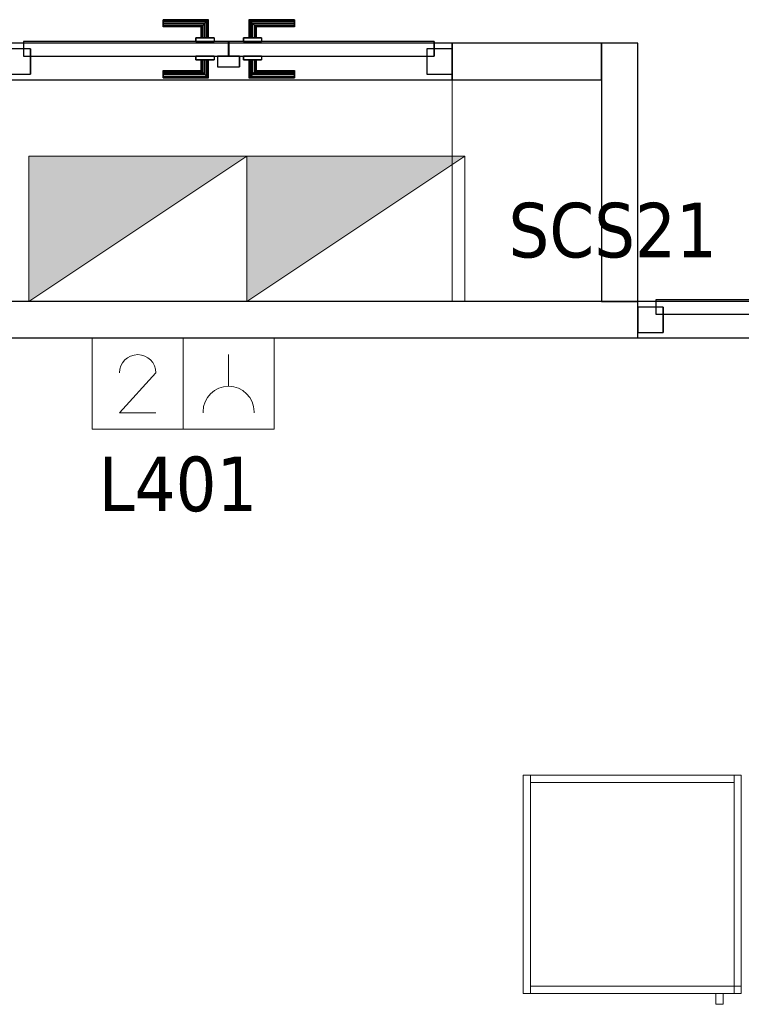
# Model space of a CAD drawing. Header units: metres. Extents: x 397.7 to 427.5, y 12.7 to 28.4.
# Tile 15 of 57: x 404.5 to 406.5, y 21.6 to 24.3. Entities that reach past the tile are written whole.
import ezdxf

# ---------------------------------------------------------------- set-up
doc = ezdxf.new("R2010")
doc.units = ezdxf.units.M
doc.layers.add('01_CARPINTERIA', color=5, linetype='Continuous', lineweight=25, true_color=0x0000ff)
for name, color, linetype, lineweight in [('02_MOBILIARIO', 7, 'Continuous', 18), ('A-COLS-____-MCUT', 7, 'Continuous', 18), ('A-COLS-____-OTLN', 7, 'Continuous', 18), ('A-DETL-____-MBND', 7, 'Continuous', 18), ('A-DETL-GENF-OTLN', 7, 'Continuous', 18), ('A-GENM-____-OTLN', 7, 'Continuous', 18), ('A-WALL-____-MCUT', 7, 'Continuous', 25), ('A-WALL-____-OTLN', 7, 'Continuous', 25), ('E-ELEC-EQPM-IDEN', 7, 'Continuous', 30), ('E-ELEC-FIXT-IDEN', 7, 'Continuous', 30), ('Mobiliario', 7, 'Continuous', 18)]:
    doc.layers.add(name, color=color, linetype=linetype, lineweight=lineweight)
doc.styles.add('Tahoma_3', font='tahoma.ttf', dxfattribs={"height": 0.15})

# ---------------------------------------------------------------- blocks, each defined once
blk = doc.blocks.new('Family - Evans P4-153693-07_ELEC_P4')
at = {"layer": 'A-WALL-____-MCUT', "color": 253, "true_color": 0xaaaaaa}
for p, q in [((1.84, 0.1), (0, 0.1)), ((0, 0.1), (0, 0)), ((1.84, 0), (1.84, 0.1)), ((0, 0), (1.84, 0))]:
    blk.add_line(p, q, dxfattribs=at)
at = {"layer": 'A-WALL-____-OTLN', "color": 253, "true_color": 0xaaaaaa}
for p, q in [((3.169, 0.1), (0, 0.1)), ((0, 0.1), (0, 0)), ((1.84, 0), (1.84, 0.1)), ((3.169, 0.1), (1.84, 0.1)), ((3.169, 0), (3.169, 0.1)), ((3.169, 0), (3.169, 0.1)), ((0, 0), (3.169, 0)), ((1.84, 0), (3.169, 0))]:
    blk.add_line(p, q, dxfattribs=at)
at = {"layer": 'A-WALL-____-OTLN', "color": 253, "lineweight": 18, "true_color": 0xaaaaaa}
blk.add_line((0, 0), (3.169, 0), dxfattribs=at)
blk = doc.blocks.new('Family - Vano porta P4-153695-07_ELEC_P4')
at = {"layer": 'A-GENM-____-OTLN', "color": 253, "true_color": 0xaaaaaa}
for p, q in [((406.177, 23.5195), (406.177, 23.4195)), ((407.506, 23.5195), (406.177, 23.5195)), ((406.177, 23.5195), (406.177, 23.4195)), ((406.177, 23.5195), (407.506, 23.5195)), ((407.506, 23.4195), (407.506, 23.5195)), ((407.506, 23.5195), (407.506, 23.4195)), ((406.177, 23.4195), (407.506, 23.4195)), ((407.506, 23.4195), (406.177, 23.4195))]:
    blk.add_line(p, q, dxfattribs=at)
blk = doc.blocks.new('Family - Pilar P4-153786-07_ELEC_P4')
at = {"layer": 'A-COLS-____-MCUT', "color": 253, "true_color": 0xaaaaaa}
for p, q in [((0.41, 0.61), (0, 0.61)), ((0, 0.61), (0, 0)), ((0.41, 0), (0.41, 0.61)), ((0, 0), (0.41, 0))]:
    blk.add_line(p, q, dxfattribs=at)
at = {"layer": 'A-COLS-____-OTLN', "color": 253, "true_color": 0xaaaaaa}
for p, q in [((0.41, 0.61), (0, 0.61)), ((0, 0.61), (0, 0)), ((0.41, 0), (0.41, 0.61)), ((0, 0), (0.41, 0))]:
    blk.add_line(p, q, dxfattribs=at)
blk = doc.blocks.new('Family - Armai 60x60x60_P4-153842-07_ELEC_P4')
at = {"layer": '02_MOBILIARIO', "color": 253, "true_color": 0xaaaaaa}
for p, q in [((0, 0.03), (0, 0.63)), ((0, 0.63), (0.02, 0.63)), ((0, 0.03), (0, 0.63)), ((0, 0.63), (0, 0.03)), ((0, 0.63), (0.6, 0.63)), ((0.6, 0.63), (0, 0.63)), ((0.02, 0.63), (0.02, 0.03)), ((0.02, 0.63), (0.02, 0.61)), ((0.02, 0.63), (0.58, 0.63)), ((0.58, 0.03), (0.58, 0.63)), ((0.58, 0.63), (0.6, 0.63)), ((0.58, 0.63), (0.58, 0.61)), ((0.6, 0.63), (0.6, 0.03)), ((0.6, 0.63), (0.6, 0.03)), ((0.6, 0.03), (0.6, 0.63)), ((0.58, 0.61), (0.02, 0.61)), ((0, 0.03), (0.02, 0.03)), ((0.6, 0.03), (0, 0.03)), ((0, 0.03), (0.6, 0.03)), ((0.02, 0.05), (0.02, 0.03)), ((0.02, 0.05), (0.58, 0.05)), ((0.58, 0.03), (0.02, 0.03)), ((0.58, 0.05), (0.58, 0.03)), ((0.58, 0.03), (0.58, 0.05)), ((0.58, 0.05), (0.6, 0.05)), ((0.58, 0.03), (0.6, 0.03)), ((0.6, 0.03), (0.58, 0.03)), ((0.6, 0.03), (0.6, 0.05))]:
    blk.add_line(p, q, dxfattribs=at)
at = {"layer": 'Mobiliario', "color": 253, "true_color": 0xaaaaaa}
for p, q in [((0.02, 0.63), (0, 0.63)), ((0, 0.63), (0, 0.03)), ((0.02, 0.03), (0.02, 0.63)), ((0.02, 0.63), (0.02, 0.61)), ((0.58, 0.63), (0.02, 0.63)), ((0.6, 0.63), (0.58, 0.63)), ((0.58, 0.63), (0.58, 0.03)), ((0.58, 0.61), (0.58, 0.63)), ((0.6, 0.03), (0.6, 0.63)), ((0.02, 0.61), (0.58, 0.61)), ((0, 0.03), (0.02, 0.03)), ((0.02, 0.05), (0.02, 0.03)), ((0.58, 0.05), (0.02, 0.05)), ((0.02, 0.03), (0.58, 0.03)), ((0.58, 0.03), (0.58, 0.05)), ((0.6, 0.05), (0.58, 0.05)), ((0.58, 0.05), (0.58, 0.03)), ((0.58, 0.03), (0.6, 0.03)), ((0.58, 0.03), (0.6, 0.03)), ((0.6, 0.03), (0.6, 0.05))]:
    blk.add_line(p, q, dxfattribs=at)
blk = doc.blocks.new('Family - Evans P4-153886-07_ELEC_P4')
at = {"layer": 'A-WALL-____-MCUT', "color": 253, "true_color": 0xaaaaaa}
for p, q in [((0.71, 0.1), (0, 0.1)), ((0, 0.1), (0, 0)), ((0.71, 0), (0.71, 0.1)), ((0, 0), (0.71, 0))]:
    blk.add_line(p, q, dxfattribs=at)
at = {"layer": 'A-WALL-____-OTLN', "color": 253, "true_color": 0xaaaaaa}
for p, q in [((0.71, 0.1), (0, 0.1)), ((0, 0.1), (0, 0)), ((0.71, 0), (0.71, 0.1)), ((0, 0), (0.71, 0))]:
    blk.add_line(p, q, dxfattribs=at)
at = {"layer": 'A-WALL-____-OTLN', "color": 253, "lineweight": 18, "true_color": 0xaaaaaa}
blk.add_line((0, 0), (0.71, 0), dxfattribs=at)
blk = doc.blocks.new('Family - LONDR55-XX_ZZ-ARQ-CAA-M3D-Londres55-154338-07_ELEC_P4')
at = {"layer": '01_CARPINTERIA', "color": 161, "true_color": 0xaaaaff}
for p, q in [((0.4345, 0.1487), (0.4345, 0.15)), ((0.4345, 0.15), (0.4345, 0.1487)), ((0.5595, 0.15), (0.4345, 0.15)), ((0.4345, 0.145), (0.4345, 0.1487)), ((0.4345, 0.1487), (0.4345, 0.145)), ((0.5582, 0.1487), (0.4345, 0.1487)), ((0.5582, 0.1487), (0.4345, 0.1487)), ((0.4345, 0.14), (0.4345, 0.145)), ((0.4345, 0.145), (0.4345, 0.14)), ((0.5545, 0.145), (0.4345, 0.145)), ((0.5545, 0.145), (0.4345, 0.145)), ((0.4345, 0.135), (0.4345, 0.14)), ((0.4345, 0.14), (0.4345, 0.135)), ((0.4345, 0.14), (0.5495, 0.14)), ((0.5495, 0.14), (0.4345, 0.14)), ((0.5445, 0.135), (0.5495, 0.14)), ((0.5495, 0.14), (0.5445, 0.135)), ((0.5545, 0.145), (0.5495, 0.14)), ((0.5495, 0.14), (0.5545, 0.145)), ((0.5495, 0.14), (0.5495, 0.1)), ((0.5495, 0.1), (0.5495, 0.14)), ((0.5582, 0.1487), (0.5545, 0.145)), ((0.5545, 0.145), (0.5582, 0.1487)), ((0.5545, 0.1), (0.5545, 0.145)), ((0.5545, 0.1), (0.5545, 0.145)), ((0.5595, 0.15), (0.5582, 0.1487)), ((0.5582, 0.1487), (0.5595, 0.15)), ((0.5582, 0.1), (0.5582, 0.1487)), ((0.5582, 0.1), (0.5582, 0.1487)), ((0.5595, 0.1), (0.5595, 0.15)), ((0.6718, 0.1487), (0.6705, 0.15)), ((0.6705, 0.15), (0.6705, 0.1)), ((0.6705, 0.15), (0.6718, 0.1487)), ((0.7955, 0.15), (0.6705, 0.15)), ((0.6755, 0.145), (0.6718, 0.1487)), ((0.6718, 0.1487), (0.6718, 0.1)), ((0.6718, 0.1487), (0.6718, 0.1)), ((0.6718, 0.1487), (0.6755, 0.145)), ((0.7955, 0.1487), (0.6718, 0.1487)), ((0.7955, 0.1487), (0.6718, 0.1487)), ((0.6805, 0.14), (0.6755, 0.145)), ((0.6755, 0.145), (0.6755, 0.1)), ((0.6755, 0.145), (0.6755, 0.1)), ((0.6755, 0.145), (0.6805, 0.14)), ((0.7955, 0.145), (0.6755, 0.145)), ((0.7955, 0.145), (0.6755, 0.145)), ((0.6805, 0.1), (0.6805, 0.14)), ((0.6805, 0.14), (0.6805, 0.1)), ((0.6805, 0.14), (0.6855, 0.135)), ((0.6855, 0.135), (0.6805, 0.14)), ((0.6805, 0.14), (0.7955, 0.14)), ((0.7955, 0.14), (0.6805, 0.14)), ((0.7955, 0.1487), (0.7955, 0.15)), ((0.7955, 0.15), (0.7955, 0.1487)), ((0.7955, 0.145), (0.7955, 0.1487)), ((0.7955, 0.1487), (0.7955, 0.145)), ((0.7955, 0.145), (0.7955, 0.14)), ((0.7955, 0.14), (0.7955, 0.145)), ((0.7955, 0.14), (0.7955, 0.135)), ((0.7955, 0.135), (0.7955, 0.14)), ((0.4345, 0.135), (0.4345, 0.1313)), ((0.4345, 0.1313), (0.4345, 0.135)), ((0.5445, 0.135), (0.4345, 0.135)), ((0.5445, 0.135), (0.4345, 0.135)), ((0.4345, 0.1313), (0.4345, 0.13)), ((0.4345, 0.13), (0.4345, 0.1313)), ((0.5408, 0.1313), (0.4345, 0.1313)), ((0.5408, 0.1313), (0.4345, 0.1313)), ((0.5395, 0.13), (0.4345, 0.13)), ((0.5395, 0.13), (0.5408, 0.1313)), ((0.5408, 0.1313), (0.5395, 0.13)), ((0.5395, 0.1), (0.5395, 0.13)), ((0.5408, 0.1313), (0.5445, 0.135)), ((0.5445, 0.135), (0.5408, 0.1313)), ((0.5408, 0.1), (0.5408, 0.1313)), ((0.5408, 0.1), (0.5408, 0.1313)), ((0.5445, 0.1), (0.5445, 0.135)), ((0.5445, 0.1), (0.5445, 0.135)), ((0.6855, 0.135), (0.6855, 0.1)), ((0.6855, 0.135), (0.6892, 0.1313)), ((0.6892, 0.1313), (0.6855, 0.135)), ((0.6855, 0.135), (0.6855, 0.1)), ((0.7955, 0.135), (0.6855, 0.135)), ((0.7955, 0.135), (0.6855, 0.135)), ((0.6892, 0.1313), (0.6892, 0.1)), ((0.6892, 0.1313), (0.6905, 0.13)), ((0.6905, 0.13), (0.6892, 0.1313)), ((0.6892, 0.1313), (0.6892, 0.1)), ((0.7955, 0.1313), (0.6892, 0.1313)), ((0.7955, 0.1313), (0.6892, 0.1313)), ((0.6905, 0.13), (0.6905, 0.1)), ((0.7955, 0.13), (0.6905, 0.13)), ((0.7955, 0.135), (0.7955, 0.1313)), ((0.7955, 0.1313), (0.7955, 0.135)), ((0.7955, 0.1313), (0.7955, 0.13)), ((0.7955, 0.13), (0.7955, 0.1313)), ((0.6145, 0.09), (0.05, 0.09)), ((0.05, 0.09), (0.05, 0.05)), ((0.6145, 0.09), (0.05, 0.09)), ((0.05, 0.09), (0.05, 0.05)), ((0.5745, 0.1), (0.5245, 0.1)), ((0.5245, 0.1), (0.5745, 0.1)), ((0.5245, 0.1), (0.5245, 0.09)), ((0.5245, 0.09), (0.5245, 0.1)), ((0.5745, 0.09), (0.5245, 0.09)), ((0.5245, 0.09), (0.5745, 0.09)), ((0.5408, 0.1), (0.5395, 0.1)), ((0.5395, 0.1), (0.5408, 0.1)), ((0.5445, 0.1), (0.5408, 0.1)), ((0.5408, 0.1), (0.5445, 0.1)), ((0.5495, 0.1), (0.5445, 0.1)), ((0.5445, 0.1), (0.5495, 0.1)), ((0.5545, 0.1), (0.5495, 0.1)), ((0.5495, 0.1), (0.5545, 0.1)), ((0.5545, 0.1), (0.5582, 0.1)), ((0.5582, 0.1), (0.5545, 0.1)), ((0.5582, 0.1), (0.5595, 0.1)), ((0.5595, 0.1), (0.5582, 0.1)), ((0.5745, 0.1), (0.5745, 0.09)), ((0.5745, 0.1), (0.5745, 0.09)), ((0.6145, 0.05), (0.6145, 0.09)), ((0.6145, 0.09), (0.6145, 0.05)), ((1.18, 0.09), (0.6155, 0.09)), ((0.6155, 0.09), (0.6155, 0.05)), ((1.18, 0.09), (0.6155, 0.09)), ((0.6155, 0.09), (0.6155, 0.05)), ((0.7055, 0.1), (0.6555, 0.1)), ((0.6555, 0.1), (0.7055, 0.1)), ((0.6555, 0.1), (0.6555, 0.09)), ((0.6555, 0.09), (0.6555, 0.1)), ((0.7055, 0.09), (0.6555, 0.09)), ((0.6555, 0.09), (0.7055, 0.09)), ((0.6718, 0.1), (0.6705, 0.1)), ((0.6705, 0.1), (0.6718, 0.1)), ((0.6755, 0.1), (0.6718, 0.1)), ((0.6718, 0.1), (0.6755, 0.1)), ((0.6805, 0.1), (0.6755, 0.1)), ((0.6755, 0.1), (0.6805, 0.1)), ((0.6855, 0.1), (0.6805, 0.1)), ((0.6805, 0.1), (0.6855, 0.1)), ((0.6855, 0.1), (0.6892, 0.1)), ((0.6892, 0.1), (0.6855, 0.1)), ((0.6892, 0.1), (0.6905, 0.1)), ((0.6905, 0.1), (0.6892, 0.1)), ((0.7055, 0.1), (0.7055, 0.09)), ((0.7055, 0.1), (0.7055, 0.09)), ((1.18, 0.05), (1.18, 0.09)), ((1.18, 0.09), (1.18, 0.05)), ((0.07, 0.07), (0, 0.07)), ((0, 0.07), (0, 0)), ((0.07, 0.07), (0, 0.07)), ((0, 0.07), (0, 0)), ((0.07, 0), (0.07, 0.07)), ((0.07, 0.07), (0.07, 0)), ((1.23, 0.07), (1.16, 0.07)), ((1.16, 0.07), (1.16, 0)), ((1.23, 0.07), (1.16, 0.07)), ((1.16, 0.07), (1.16, 0)), ((1.23, 0), (1.23, 0.07)), ((1.23, 0.07), (1.23, 0)), ((0.05, 0.05), (0.6145, 0.05)), ((0.05, 0.05), (0.6145, 0.05)), ((0.5245, 0.05), (0.5745, 0.05)), ((0.5745, 0.05), (0.5245, 0.05)), ((0.5245, 0.05), (0.5245, 0.04)), ((0.5245, 0.04), (0.5245, 0.05)), ((0.5245, 0.04), (0.5745, 0.04)), ((0.5745, 0.04), (0.5245, 0.04)), ((0.5408, 0.04), (0.5395, 0.04)), ((0.5395, 0.04), (0.5408, 0.04)), ((0.5395, 0.01), (0.5395, 0.04)), ((0.5445, 0.04), (0.5408, 0.04)), ((0.5408, 0.04), (0.5445, 0.04)), ((0.5408, 0.0087), (0.5408, 0.04)), ((0.5408, 0.0087), (0.5408, 0.04)), ((0.5445, 0.04), (0.5495, 0.04)), ((0.5495, 0.04), (0.5445, 0.04)), ((0.5445, 0.005), (0.5445, 0.04)), ((0.5445, 0.005), (0.5445, 0.04)), ((0.5495, 0.04), (0.5545, 0.04)), ((0.5545, 0.04), (0.5495, 0.04)), ((0.5495, 0.04), (0.5495, 0)), ((0.5495, 0), (0.5495, 0.04)), ((0.5545, 0.04), (0.5582, 0.04)), ((0.5582, 0.04), (0.5545, 0.04)), ((0.5545, -0.005), (0.5545, 0.04)), ((0.5545, -0.005), (0.5545, 0.04)), ((0.5582, 0.04), (0.5595, 0.04)), ((0.5595, 0.04), (0.5582, 0.04)), ((0.5582, -0.0087), (0.5582, 0.04)), ((0.5582, -0.0087), (0.5582, 0.04)), ((0.5595, -0.01), (0.5595, 0.04)), ((0.5745, 0.05), (0.5745, 0.04)), ((0.5745, 0.05), (0.5745, 0.04)), ((0.6445, 0.05), (0.5845, 0.05)), ((0.5845, 0.05), (0.5845, 0.02)), ((0.6445, 0.05), (0.5845, 0.05)), ((0.5845, 0.05), (0.5845, 0.02)), ((0.6155, 0.05), (1.18, 0.05)), ((0.6155, 0.05), (1.18, 0.05)), ((0.6445, 0.02), (0.6445, 0.05)), ((0.6445, 0.05), (0.6445, 0.02)), ((0.6555, 0.05), (0.7055, 0.05)), ((0.7055, 0.05), (0.6555, 0.05)), ((0.6555, 0.05), (0.6555, 0.04)), ((0.6555, 0.04), (0.6555, 0.05)), ((0.6555, 0.04), (0.7055, 0.04)), ((0.7055, 0.04), (0.6555, 0.04)), ((0.6718, 0.04), (0.6705, 0.04)), ((0.6705, 0.04), (0.6718, 0.04)), ((0.6705, 0.04), (0.6705, -0.01)), ((0.6755, 0.04), (0.6718, 0.04)), ((0.6718, 0.04), (0.6755, 0.04)), ((0.6718, 0.04), (0.6718, -0.0087)), ((0.6718, 0.04), (0.6718, -0.0087)), ((0.6755, 0.04), (0.6805, 0.04)), ((0.6805, 0.04), (0.6755, 0.04)), ((0.6755, 0.04), (0.6755, -0.005)), ((0.6755, 0.04), (0.6755, -0.005)), ((0.6805, 0.04), (0.6855, 0.04)), ((0.6855, 0.04), (0.6805, 0.04)), ((0.6805, 0), (0.6805, 0.04)), ((0.6805, 0.04), (0.6805, 0)), ((0.6855, 0.04), (0.6892, 0.04)), ((0.6892, 0.04), (0.6855, 0.04)), ((0.6855, 0.04), (0.6855, 0.005)), ((0.6855, 0.04), (0.6855, 0.005)), ((0.6892, 0.04), (0.6905, 0.04)), ((0.6905, 0.04), (0.6892, 0.04)), ((0.6892, 0.04), (0.6892, 0.0087)), ((0.6892, 0.04), (0.6892, 0.0087)), ((0.6905, 0.04), (0.6905, 0.01)), ((0.7055, 0.05), (0.7055, 0.04)), ((0.7055, 0.05), (0.7055, 0.04)), ((0, 0), (0.07, 0)), ((0, 0), (0.07, 0)), ((0.4345, 0.0087), (0.4345, 0.01)), ((0.4345, 0.01), (0.4345, 0.0087)), ((0.4345, 0.01), (0.5395, 0.01)), ((0.4345, 0.005), (0.4345, 0.0087)), ((0.4345, 0.0087), (0.4345, 0.005)), ((0.4345, 0.0087), (0.5408, 0.0087)), ((0.4345, 0.0087), (0.5408, 0.0087)), ((0.4345, 0), (0.4345, 0.005)), ((0.4345, 0.005), (0.4345, 0)), ((0.4345, 0.005), (0.5445, 0.005)), ((0.4345, 0.005), (0.5445, 0.005)), ((0.4345, -0.005), (0.4345, 0)), ((0.4345, 0), (0.4345, -0.005)), ((0.5495, 0), (0.4345, 0)), ((0.4345, 0), (0.5495, 0)), ((0.5408, 0.0087), (0.5395, 0.01)), ((0.5395, 0.01), (0.5408, 0.0087)), ((0.5445, 0.005), (0.5408, 0.0087)), ((0.5408, 0.0087), (0.5445, 0.005)), ((0.5495, 0), (0.5445, 0.005)), ((0.5445, 0.005), (0.5495, 0)), ((0.5545, -0.005), (0.5495, 0)), ((0.5845, 0.02), (0.6445, 0.02)), ((0.5845, 0.02), (0.6445, 0.02)), ((0.6855, 0.005), (0.6805, 0)), ((0.6805, 0), (0.6855, 0.005)), ((0.7955, 0), (0.6805, 0)), ((0.6805, 0), (0.7955, 0)), ((0.6892, 0.0087), (0.6855, 0.005)), ((0.6855, 0.005), (0.6892, 0.0087)), ((0.6855, 0.005), (0.7955, 0.005)), ((0.6855, 0.005), (0.7955, 0.005)), ((0.6905, 0.01), (0.6892, 0.0087)), ((0.6892, 0.0087), (0.6905, 0.01)), ((0.6892, 0.0087), (0.7955, 0.0087)), ((0.6892, 0.0087), (0.7955, 0.0087)), ((0.6905, 0.01), (0.7955, 0.01)), ((0.7955, 0.0087), (0.7955, 0.01)), ((0.7955, 0.01), (0.7955, 0.0087)), ((0.7955, 0.005), (0.7955, 0.0087)), ((0.7955, 0.0087), (0.7955, 0.005)), ((0.7955, 0.005), (0.7955, 0)), ((0.7955, 0), (0.7955, 0.005)), ((0.7955, 0), (0.7955, -0.005)), ((0.7955, -0.005), (0.7955, 0)), ((1.16, 0), (1.23, 0)), ((1.16, 0), (1.23, 0)), ((0.4345, -0.005), (0.4345, -0.0087)), ((0.4345, -0.0087), (0.4345, -0.005)), ((0.4345, -0.005), (0.5545, -0.005)), ((0.4345, -0.005), (0.5545, -0.005)), ((0.4345, -0.0087), (0.4345, -0.01)), ((0.4345, -0.01), (0.4345, -0.0087)), ((0.4345, -0.0087), (0.5582, -0.0087)), ((0.4345, -0.0087), (0.5582, -0.0087)), ((0.4345, -0.01), (0.5595, -0.01)), ((0.5495, 0), (0.5545, -0.005)), ((0.5545, -0.005), (0.5582, -0.0087)), ((0.5582, -0.0087), (0.5545, -0.005)), ((0.5582, -0.0087), (0.5595, -0.01)), ((0.5595, -0.01), (0.5582, -0.0087)), ((0.6705, -0.01), (0.6718, -0.0087)), ((0.6718, -0.0087), (0.6705, -0.01)), ((0.6705, -0.01), (0.7955, -0.01)), ((0.6718, -0.0087), (0.6755, -0.005)), ((0.6755, -0.005), (0.6718, -0.0087)), ((0.6718, -0.0087), (0.7955, -0.0087)), ((0.6718, -0.0087), (0.7955, -0.0087)), ((0.6755, -0.005), (0.6805, 0)), ((0.6805, 0), (0.6755, -0.005)), ((0.6755, -0.005), (0.7955, -0.005)), ((0.6755, -0.005), (0.7955, -0.005)), ((0.7955, -0.005), (0.7955, -0.0087)), ((0.7955, -0.0087), (0.7955, -0.005)), ((0.7955, -0.0087), (0.7955, -0.01)), ((0.7955, -0.01), (0.7955, -0.0087))]:
    blk.add_line(p, q, dxfattribs=at)
blk = doc.blocks.new('Family - Porta P4-154339-07_ELEC_P4')
blk.add_blockref('Family - LONDR55-XX_ZZ-ARQ-CAA-M3D-Londres55-154338-07_ELEC_P4', (0, 0))
blk = doc.blocks.new('Family - Evans P4-154430-07_ELEC_P4')
at = {"layer": 'A-WALL-____-MCUT', "color": 253, "true_color": 0xaaaaaa}
for p, q in [((0.41, 0.1), (0, 0.1)), ((0, 0.1), (0, 0)), ((0.41, 0), (0.41, 0.1)), ((0, 0), (0.41, 0))]:
    blk.add_line(p, q, dxfattribs=at)
at = {"layer": 'A-WALL-____-OTLN', "color": 253, "true_color": 0xaaaaaa}
for p, q in [((1.64, 0.1), (0, 0.1)), ((0, 0.1), (0, 0)), ((1.64, 0.1), (0.41, 0.1)), ((0.41, 0.1), (0.41, 0)), ((1.64, 0), (1.64, 0.1)), ((1.64, 0), (1.64, 0.1)), ((0, 0), (1.64, 0)), ((0.41, 0), (1.64, 0))]:
    blk.add_line(p, q, dxfattribs=at)
at = {"layer": 'A-WALL-____-OTLN', "color": 253, "lineweight": 18, "true_color": 0xaaaaaa}
blk.add_line((-0.0135, 0), (1.64, 0), dxfattribs=at)
blk = doc.blocks.new('Family - Vano porta P4-154432-07_ELEC_P4')
at = {"layer": 'A-GENM-____-OTLN', "color": 253, "true_color": 0xaaaaaa}
for p, q in [((404.437, 24.2295), (404.437, 24.1295)), ((405.667, 24.2295), (404.437, 24.2295)), ((404.437, 24.2295), (404.437, 24.1295)), ((404.437, 24.2295), (405.667, 24.2295)), ((405.667, 24.1295), (405.667, 24.2295)), ((405.667, 24.2295), (405.667, 24.1295)), ((404.437, 24.1295), (405.667, 24.1295)), ((405.667, 24.1295), (404.437, 24.1295))]:
    blk.add_line(p, q, dxfattribs=at)
blk = doc.blocks.new('Family - Armai 60x60x60_P4-154436-07_ELEC_P4')
at = {"layer": 'A-DETL-____-MBND', "color": 253, "true_color": 0xaaaaaa}
for p, q in [((0, 0.03), (0, 0.63)), ((0, 0.63), (0.02, 0.63)), ((0, 0.63), (0.02, 0.63)), ((0, 0.63), (0, 0.03)), ((0, 0.03), (0, 0.63)), ((0, 0.63), (0, 0.03)), ((0, 0.63), (0.6, 0.63)), ((0.6, 0.63), (0, 0.63)), ((0, 0.03), (0, 0.63)), ((0, 0.63), (0, 0.03)), ((0, 0.63), (0.6, 0.63)), ((0.6, 0.63), (0, 0.63)), ((0.02, 0.61), (0.02, 0.63)), ((0.02, 0.63), (0.02, 0.61)), ((0.02, 0.63), (0.58, 0.63)), ((0.58, 0.63), (0.02, 0.63)), ((0.02, 0.63), (0.02, 0.03)), ((0.02, 0.03), (0.02, 0.63)), ((0.58, 0.63), (0.58, 0.61)), ((0.58, 0.63), (0.58, 0.61)), ((0.58, 0.03), (0.58, 0.63)), ((0.58, 0.63), (0.6, 0.63)), ((0.58, 0.63), (0.6, 0.63)), ((0.58, 0.63), (0.58, 0.03)), ((0.6, 0.63), (0.6, 0.03)), ((0.6, 0.03), (0.6, 0.63)), ((0.6, 0.63), (0.6, 0.03)), ((0.6, 0.03), (0.6, 0.63)), ((0.6, 0.63), (0.6, 0.03)), ((0.6, 0.03), (0.6, 0.63)), ((0.58, 0.61), (0.02, 0.61)), ((0.02, 0.61), (0.58, 0.61)), ((0.02, 0.03), (0, 0.03)), ((0, 0.03), (0.02, 0.03)), ((0.6, 0.03), (0, 0.03)), ((0, 0.03), (0.6, 0.03)), ((0.6, 0.03), (0, 0.03)), ((0, 0.03), (0.6, 0.03)), ((0.02, 0.03), (0.02, 0.05)), ((0.02, 0.05), (0.02, 0.03)), ((0.02, 0.05), (0.58, 0.05)), ((0.58, 0.05), (0.02, 0.05)), ((0.58, 0.03), (0.02, 0.03)), ((0.02, 0.03), (0.58, 0.03)), ((0.53, 0), (0.53, 0.03)), ((0.53, 0.03), (0.53, 0)), ((0.53, 0.03), (0.55, 0.03)), ((0.55, 0.03), (0.53, 0.03)), ((0.55, 0.03), (0.55, 0)), ((0.55, 0.03), (0.55, 0)), ((0.58, 0.03), (0.58, 0.05)), ((0.58, 0.05), (0.6, 0.05)), ((0.58, 0.03), (0.58, 0.05)), ((0.6, 0.05), (0.58, 0.05)), ((0.58, 0.05), (0.58, 0.03)), ((0.58, 0.05), (0.58, 0.03)), ((0.6, 0.03), (0.58, 0.03)), ((0.58, 0.03), (0.6, 0.03)), ((0.6, 0.03), (0.58, 0.03)), ((0.58, 0.03), (0.6, 0.03)), ((0.6, 0.05), (0.6, 0.03)), ((0.6, 0.03), (0.6, 0.05)), ((0.55, 0), (0.53, 0)), ((0.53, 0), (0.55, 0))]:
    blk.add_line(p, q, dxfattribs=at)
blk = doc.blocks.new('Family - LONDR55-XX_ZZ-ARQ-CAA-M3D-Londres55-154461-07_ELEC_P4')
at = {"layer": '01_CARPINTERIA', "color": 161, "true_color": 0xaaaaff}
for p, q in [((0.69, 0.1487), (0.69, 0.15)), ((0.69, 0.15), (0.69, 0.1487)), ((0.815, 0.15), (0.69, 0.15)), ((0.69, 0.145), (0.69, 0.1487)), ((0.69, 0.1487), (0.69, 0.145)), ((0.8137, 0.1487), (0.69, 0.1487)), ((0.8137, 0.1487), (0.69, 0.1487)), ((0.69, 0.14), (0.69, 0.145)), ((0.69, 0.145), (0.69, 0.14)), ((0.81, 0.145), (0.69, 0.145)), ((0.81, 0.145), (0.69, 0.145)), ((0.69, 0.135), (0.69, 0.14)), ((0.69, 0.14), (0.69, 0.135)), ((0.69, 0.14), (0.805, 0.14)), ((0.805, 0.14), (0.69, 0.14)), ((0.8, 0.135), (0.805, 0.14)), ((0.805, 0.14), (0.8, 0.135)), ((0.81, 0.145), (0.805, 0.14)), ((0.805, 0.14), (0.81, 0.145)), ((0.805, 0.14), (0.805, 0.1)), ((0.805, 0.1), (0.805, 0.14)), ((0.8137, 0.1487), (0.81, 0.145)), ((0.81, 0.145), (0.8137, 0.1487)), ((0.81, 0.1), (0.81, 0.145)), ((0.81, 0.1), (0.81, 0.145)), ((0.815, 0.15), (0.8137, 0.1487)), ((0.8137, 0.1487), (0.815, 0.15)), ((0.8137, 0.1), (0.8137, 0.1487)), ((0.8137, 0.1), (0.8137, 0.1487)), ((0.815, 0.1), (0.815, 0.15)), ((0.9273, 0.1487), (0.926, 0.15)), ((0.926, 0.15), (0.926, 0.1)), ((0.926, 0.15), (0.9273, 0.1487)), ((1.051, 0.15), (0.926, 0.15)), ((0.931, 0.145), (0.9273, 0.1487)), ((0.9273, 0.1487), (0.9273, 0.1)), ((0.9273, 0.1487), (0.9273, 0.1)), ((0.9273, 0.1487), (0.931, 0.145)), ((1.051, 0.1487), (0.9273, 0.1487)), ((1.051, 0.1487), (0.9273, 0.1487)), ((0.936, 0.14), (0.931, 0.145)), ((0.931, 0.145), (0.931, 0.1)), ((0.931, 0.145), (0.931, 0.1)), ((0.931, 0.145), (0.936, 0.14)), ((1.051, 0.145), (0.931, 0.145)), ((1.051, 0.145), (0.931, 0.145)), ((0.936, 0.1), (0.936, 0.14)), ((0.936, 0.14), (0.936, 0.1)), ((0.936, 0.14), (0.941, 0.135)), ((0.941, 0.135), (0.936, 0.14)), ((0.936, 0.14), (1.051, 0.14)), ((1.051, 0.14), (0.936, 0.14)), ((1.051, 0.1487), (1.051, 0.15)), ((1.051, 0.15), (1.051, 0.1487)), ((1.051, 0.145), (1.051, 0.1487)), ((1.051, 0.1487), (1.051, 0.145)), ((1.051, 0.145), (1.051, 0.14)), ((1.051, 0.14), (1.051, 0.145)), ((1.051, 0.14), (1.051, 0.135)), ((1.051, 0.135), (1.051, 0.14)), ((0.69, 0.135), (0.69, 0.1313)), ((0.69, 0.1313), (0.69, 0.135)), ((0.8, 0.135), (0.69, 0.135)), ((0.8, 0.135), (0.69, 0.135)), ((0.69, 0.1313), (0.69, 0.13)), ((0.69, 0.13), (0.69, 0.1313)), ((0.7963, 0.1313), (0.69, 0.1313)), ((0.7963, 0.1313), (0.69, 0.1313)), ((0.795, 0.13), (0.69, 0.13)), ((0.795, 0.13), (0.7963, 0.1313)), ((0.7963, 0.1313), (0.795, 0.13)), ((0.795, 0.1), (0.795, 0.13)), ((0.7963, 0.1313), (0.8, 0.135)), ((0.8, 0.135), (0.7963, 0.1313)), ((0.7963, 0.1), (0.7963, 0.1313)), ((0.7963, 0.1), (0.7963, 0.1313)), ((0.8, 0.1), (0.8, 0.135)), ((0.8, 0.1), (0.8, 0.135)), ((0.941, 0.135), (0.941, 0.1)), ((0.941, 0.135), (0.9447, 0.1313)), ((0.9447, 0.1313), (0.941, 0.135)), ((0.941, 0.135), (0.941, 0.1)), ((1.051, 0.135), (0.941, 0.135)), ((1.051, 0.135), (0.941, 0.135)), ((0.9447, 0.1313), (0.9447, 0.1)), ((0.9447, 0.1313), (0.946, 0.13)), ((0.946, 0.13), (0.9447, 0.1313)), ((0.9447, 0.1313), (0.9447, 0.1)), ((1.051, 0.1313), (0.9447, 0.1313)), ((1.051, 0.1313), (0.9447, 0.1313)), ((0.946, 0.13), (0.946, 0.1)), ((1.051, 0.13), (0.946, 0.13)), ((1.051, 0.135), (1.051, 0.1313)), ((1.051, 0.1313), (1.051, 0.135)), ((1.051, 0.1313), (1.051, 0.13)), ((1.051, 0.13), (1.051, 0.1313)), ((0.87, 0.09), (0.05, 0.09)), ((0.05, 0.09), (0.05, 0.05)), ((0.87, 0.09), (0.05, 0.09)), ((0.05, 0.09), (0.05, 0.05)), ((0.83, 0.1), (0.78, 0.1)), ((0.78, 0.1), (0.83, 0.1)), ((0.78, 0.1), (0.78, 0.09)), ((0.78, 0.09), (0.78, 0.1)), ((0.83, 0.09), (0.78, 0.09)), ((0.78, 0.09), (0.83, 0.09)), ((0.7963, 0.1), (0.795, 0.1)), ((0.795, 0.1), (0.7963, 0.1)), ((0.8, 0.1), (0.7963, 0.1)), ((0.7963, 0.1), (0.8, 0.1)), ((0.805, 0.1), (0.8, 0.1)), ((0.8, 0.1), (0.805, 0.1)), ((0.81, 0.1), (0.805, 0.1)), ((0.805, 0.1), (0.81, 0.1)), ((0.81, 0.1), (0.8137, 0.1)), ((0.8137, 0.1), (0.81, 0.1)), ((0.8137, 0.1), (0.815, 0.1)), ((0.815, 0.1), (0.8137, 0.1)), ((0.83, 0.1), (0.83, 0.09)), ((0.83, 0.1), (0.83, 0.09)), ((0.87, 0.05), (0.87, 0.09)), ((0.87, 0.09), (0.87, 0.05)), ((1.279, 0.09), (0.871, 0.09)), ((0.871, 0.09), (0.871, 0.05)), ((1.279, 0.09), (0.871, 0.09)), ((0.871, 0.09), (0.871, 0.05)), ((0.961, 0.1), (0.911, 0.1)), ((0.911, 0.1), (0.961, 0.1)), ((0.911, 0.1), (0.911, 0.09)), ((0.911, 0.09), (0.911, 0.1)), ((0.961, 0.09), (0.911, 0.09)), ((0.911, 0.09), (0.961, 0.09)), ((0.9273, 0.1), (0.926, 0.1)), ((0.926, 0.1), (0.9273, 0.1)), ((0.931, 0.1), (0.9273, 0.1)), ((0.9273, 0.1), (0.931, 0.1)), ((0.936, 0.1), (0.931, 0.1)), ((0.931, 0.1), (0.936, 0.1)), ((0.941, 0.1), (0.936, 0.1)), ((0.936, 0.1), (0.941, 0.1)), ((0.941, 0.1), (0.9447, 0.1)), ((0.9447, 0.1), (0.941, 0.1)), ((0.9447, 0.1), (0.946, 0.1)), ((0.946, 0.1), (0.9447, 0.1)), ((0.961, 0.1), (0.961, 0.09)), ((0.961, 0.1), (0.961, 0.09)), ((1.279, 0.05), (1.279, 0.09)), ((1.279, 0.09), (1.279, 0.05)), ((0.07, 0.07), (0, 0.07)), ((0, 0.07), (0, 0)), ((0.07, 0.07), (0, 0.07)), ((0, 0.07), (0, 0)), ((0.07, 0), (0.07, 0.07)), ((0.07, 0.07), (0.07, 0)), ((1.329, 0.07), (1.259, 0.07)), ((1.259, 0.07), (1.259, 0)), ((1.329, 0.07), (1.259, 0.07)), ((1.259, 0.07), (1.259, 0)), ((1.329, 0), (1.329, 0.07)), ((1.329, 0.07), (1.329, 0)), ((0.05, 0.05), (0.87, 0.05)), ((0.05, 0.05), (0.87, 0.05)), ((0.78, 0.05), (0.83, 0.05)), ((0.83, 0.05), (0.78, 0.05)), ((0.78, 0.05), (0.78, 0.04)), ((0.78, 0.04), (0.78, 0.05)), ((0.78, 0.04), (0.83, 0.04)), ((0.83, 0.04), (0.78, 0.04)), ((0.7963, 0.04), (0.795, 0.04)), ((0.795, 0.04), (0.7963, 0.04)), ((0.795, 0.01), (0.795, 0.04)), ((0.8, 0.04), (0.7963, 0.04)), ((0.7963, 0.04), (0.8, 0.04)), ((0.7963, 0.0087), (0.7963, 0.04)), ((0.7963, 0.0087), (0.7963, 0.04)), ((0.8, 0.04), (0.805, 0.04)), ((0.805, 0.04), (0.8, 0.04)), ((0.8, 0.005), (0.8, 0.04)), ((0.8, 0.005), (0.8, 0.04)), ((0.805, 0.04), (0.81, 0.04)), ((0.81, 0.04), (0.805, 0.04)), ((0.805, 0.04), (0.805, 0)), ((0.805, 0), (0.805, 0.04)), ((0.81, 0.04), (0.8137, 0.04)), ((0.8137, 0.04), (0.81, 0.04)), ((0.81, -0.005), (0.81, 0.04)), ((0.81, -0.005), (0.81, 0.04)), ((0.8137, 0.04), (0.815, 0.04)), ((0.815, 0.04), (0.8137, 0.04)), ((0.8137, -0.0087), (0.8137, 0.04)), ((0.8137, -0.0087), (0.8137, 0.04)), ((0.815, -0.01), (0.815, 0.04)), ((0.83, 0.05), (0.83, 0.04)), ((0.83, 0.05), (0.83, 0.04)), ((0.9, 0.05), (0.84, 0.05)), ((0.84, 0.05), (0.84, 0.02)), ((0.9, 0.05), (0.84, 0.05)), ((0.84, 0.05), (0.84, 0.02)), ((0.871, 0.05), (1.279, 0.05)), ((0.871, 0.05), (1.279, 0.05)), ((0.9, 0.02), (0.9, 0.05)), ((0.9, 0.05), (0.9, 0.02)), ((0.911, 0.05), (0.961, 0.05)), ((0.961, 0.05), (0.911, 0.05)), ((0.911, 0.05), (0.911, 0.04)), ((0.911, 0.04), (0.911, 0.05)), ((0.911, 0.04), (0.961, 0.04)), ((0.961, 0.04), (0.911, 0.04)), ((0.9273, 0.04), (0.926, 0.04)), ((0.926, 0.04), (0.9273, 0.04)), ((0.926, 0.04), (0.926, -0.01)), ((0.931, 0.04), (0.9273, 0.04)), ((0.9273, 0.04), (0.931, 0.04)), ((0.9273, 0.04), (0.9273, -0.0087)), ((0.9273, 0.04), (0.9273, -0.0087)), ((0.931, 0.04), (0.936, 0.04)), ((0.936, 0.04), (0.931, 0.04)), ((0.931, 0.04), (0.931, -0.005)), ((0.931, 0.04), (0.931, -0.005)), ((0.936, 0.04), (0.941, 0.04)), ((0.941, 0.04), (0.936, 0.04)), ((0.936, 0), (0.936, 0.04)), ((0.936, 0.04), (0.936, 0)), ((0.941, 0.04), (0.9447, 0.04)), ((0.9447, 0.04), (0.941, 0.04)), ((0.941, 0.04), (0.941, 0.005)), ((0.941, 0.04), (0.941, 0.005)), ((0.9447, 0.04), (0.946, 0.04)), ((0.946, 0.04), (0.9447, 0.04)), ((0.9447, 0.04), (0.9447, 0.0087)), ((0.9447, 0.04), (0.9447, 0.0087)), ((0.946, 0.04), (0.946, 0.01)), ((0.961, 0.05), (0.961, 0.04)), ((0.961, 0.05), (0.961, 0.04)), ((0, 0), (0.07, 0)), ((0, 0), (0.07, 0)), ((0.69, 0.0087), (0.69, 0.01)), ((0.69, 0.01), (0.69, 0.0087)), ((0.69, 0.01), (0.795, 0.01)), ((0.69, 0.005), (0.69, 0.0087)), ((0.69, 0.0087), (0.69, 0.005)), ((0.69, 0.0087), (0.7963, 0.0087)), ((0.69, 0.0087), (0.7963, 0.0087)), ((0.69, 0), (0.69, 0.005)), ((0.69, 0.005), (0.69, 0)), ((0.69, 0.005), (0.8, 0.005)), ((0.69, 0.005), (0.8, 0.005)), ((0.69, -0.005), (0.69, 0)), ((0.69, 0), (0.69, -0.005)), ((0.805, 0), (0.69, 0)), ((0.69, 0), (0.805, 0)), ((0.7963, 0.0087), (0.795, 0.01)), ((0.795, 0.01), (0.7963, 0.0087)), ((0.8, 0.005), (0.7963, 0.0087)), ((0.7963, 0.0087), (0.8, 0.005)), ((0.805, 0), (0.8, 0.005)), ((0.8, 0.005), (0.805, 0)), ((0.805, 0), (0.81, -0.005)), ((0.84, 0.02), (0.9, 0.02)), ((0.84, 0.02), (0.9, 0.02)), ((0.941, 0.005), (0.936, 0)), ((0.936, 0), (0.941, 0.005)), ((1.051, 0), (0.936, 0)), ((0.936, 0), (1.051, 0)), ((0.9447, 0.0087), (0.941, 0.005)), ((0.941, 0.005), (0.9447, 0.0087)), ((0.941, 0.005), (1.051, 0.005)), ((0.941, 0.005), (1.051, 0.005)), ((0.946, 0.01), (0.9447, 0.0087)), ((0.9447, 0.0087), (0.946, 0.01)), ((0.9447, 0.0087), (1.051, 0.0087)), ((0.9447, 0.0087), (1.051, 0.0087)), ((0.946, 0.01), (1.051, 0.01)), ((1.051, 0.0087), (1.051, 0.01)), ((1.051, 0.01), (1.051, 0.0087)), ((1.051, 0.005), (1.051, 0.0087)), ((1.051, 0.0087), (1.051, 0.005)), ((1.051, 0.005), (1.051, 0)), ((1.051, 0), (1.051, 0.005)), ((1.051, 0), (1.051, -0.005)), ((1.051, -0.005), (1.051, 0)), ((1.259, 0), (1.329, 0)), ((1.259, 0), (1.329, 0)), ((0.69, -0.005), (0.69, -0.0087)), ((0.69, -0.0087), (0.69, -0.005)), ((0.69, -0.005), (0.81, -0.005)), ((0.69, -0.005), (0.81, -0.005)), ((0.69, -0.0087), (0.69, -0.01)), ((0.69, -0.01), (0.69, -0.0087)), ((0.69, -0.0087), (0.8137, -0.0087)), ((0.69, -0.0087), (0.8137, -0.0087)), ((0.69, -0.01), (0.815, -0.01)), ((0.81, -0.005), (0.805, 0)), ((0.81, -0.005), (0.8137, -0.0087)), ((0.8137, -0.0087), (0.81, -0.005)), ((0.8137, -0.0087), (0.815, -0.01)), ((0.815, -0.01), (0.8137, -0.0087)), ((0.926, -0.01), (0.9273, -0.0087)), ((0.9273, -0.0087), (0.926, -0.01)), ((0.926, -0.01), (1.051, -0.01)), ((0.9273, -0.0087), (0.931, -0.005)), ((0.931, -0.005), (0.9273, -0.0087)), ((0.9273, -0.0087), (1.051, -0.0087)), ((0.9273, -0.0087), (1.051, -0.0087)), ((0.931, -0.005), (0.936, 0)), ((0.936, 0), (0.931, -0.005)), ((0.931, -0.005), (1.051, -0.005)), ((0.931, -0.005), (1.051, -0.005)), ((1.051, -0.005), (1.051, -0.0087)), ((1.051, -0.0087), (1.051, -0.005)), ((1.051, -0.0087), (1.051, -0.01)), ((1.051, -0.01), (1.051, -0.0087))]:
    blk.add_line(p, q, dxfattribs=at)
blk = doc.blocks.new('Family - Porta P4-154462-07_ELEC_P4')
blk.add_blockref('Family - LONDR55-XX_ZZ-ARQ-CAA-M3D-Londres55-154461-07_ELEC_P4', (0, 0))
blk = doc.blocks.new('Family - Armai 60x60x60_P4-154519-07_ELEC_P4')
at = {"layer": 'A-DETL-____-MBND', "color": 253, "true_color": 0xaaaaaa}
for p, q in [((0, 0.03), (0, 0.63)), ((0, 0.63), (0, 0.03)), ((0, 0.63), (0.6, 0.63)), ((0.6, 0.63), (0, 0.63)), ((0, 0.03), (0, 0.63)), ((0, 0.63), (0, 0.03)), ((0, 0.63), (0.6, 0.63)), ((0.6, 0.63), (0, 0.63)), ((0, 0.03), (0, 0.63)), ((0, 0.63), (0.02, 0.63)), ((0, 0.63), (0.02, 0.63)), ((0, 0.63), (0, 0.03)), ((0.02, 0.63), (0.02, 0.03)), ((0.02, 0.03), (0.02, 0.63)), ((0.02, 0.61), (0.02, 0.63)), ((0.02, 0.63), (0.02, 0.61)), ((0.02, 0.63), (0.58, 0.63)), ((0.58, 0.63), (0.02, 0.63)), ((0.58, 0.63), (0.58, 0.61)), ((0.58, 0.63), (0.58, 0.61)), ((0.58, 0.03), (0.58, 0.63)), ((0.58, 0.63), (0.6, 0.63)), ((0.58, 0.63), (0.6, 0.63)), ((0.58, 0.63), (0.58, 0.03)), ((0.6, 0.63), (0.6, 0.03)), ((0.6, 0.03), (0.6, 0.63)), ((0.6, 0.63), (0.6, 0.03)), ((0.6, 0.03), (0.6, 0.63)), ((0.6, 0.63), (0.6, 0.03)), ((0.6, 0.03), (0.6, 0.63)), ((0.58, 0.61), (0.02, 0.61)), ((0.02, 0.61), (0.58, 0.61)), ((0.6, 0.03), (0, 0.03)), ((0, 0.03), (0.6, 0.03)), ((0.6, 0.03), (0, 0.03)), ((0, 0.03), (0.6, 0.03)), ((0.02, 0.03), (0, 0.03)), ((0, 0.03), (0.02, 0.03)), ((0.02, 0.03), (0.02, 0.05)), ((0.02, 0.05), (0.02, 0.03)), ((0.02, 0.05), (0.58, 0.05)), ((0.58, 0.05), (0.02, 0.05)), ((0.58, 0.03), (0.02, 0.03)), ((0.02, 0.03), (0.58, 0.03)), ((0.53, 0), (0.53, 0.03)), ((0.53, 0.03), (0.53, 0)), ((0.53, 0.03), (0.55, 0.03)), ((0.55, 0.03), (0.53, 0.03)), ((0.55, 0.03), (0.55, 0)), ((0.55, 0.03), (0.55, 0)), ((0.58, 0.03), (0.58, 0.05)), ((0.58, 0.05), (0.6, 0.05)), ((0.58, 0.03), (0.58, 0.05)), ((0.6, 0.05), (0.58, 0.05)), ((0.58, 0.05), (0.58, 0.03)), ((0.58, 0.05), (0.58, 0.03)), ((0.6, 0.03), (0.58, 0.03)), ((0.58, 0.03), (0.6, 0.03)), ((0.6, 0.03), (0.58, 0.03)), ((0.58, 0.03), (0.6, 0.03)), ((0.6, 0.05), (0.6, 0.03)), ((0.6, 0.03), (0.6, 0.05)), ((0.55, 0), (0.53, 0)), ((0.53, 0), (0.55, 0))]:
    blk.add_line(p, q, dxfattribs=at)
blk = doc.blocks.new('LONDR55-XX_ZZ-ARQ-CAA-M3D-Londres55_ifc-1-07_ELEC_P4')
at = {"layer": '01_CARPINTERIA', "color": 253, "lineweight": 18, "true_color": 0xaaaaaa}
for name, p in [('Family - Porta P4-154339-07_ELEC_P4', (404.437, 24.1445)), ('Family - Porta P4-154462-07_ELEC_P4', (406.177, 23.4345))]:
    blk.add_blockref(name, p, dxfattribs=at)
at = {"layer": '02_MOBILIARIO', "color": 253, "lineweight": 18, "true_color": 0xaaaaaa}
for name in ['Family - Armai 60x60x60_P4-153842-07_ELEC_P4', 'Family - Armai 60x60x60_P4-154436-07_ELEC_P4', 'Family - Armai 60x60x60_P4-154519-07_ELEC_P4']:
    blk.add_blockref(name, (405.8621, 21.5873), dxfattribs=at)
at = {"layer": 'A-COLS-____-OTLN', "color": 253, "lineweight": 18, "true_color": 0xaaaaaa}
blk.add_blockref('Family - Pilar P4-153786-07_ELEC_P4', (405.667, 23.5195), dxfattribs=at)
at = {"layer": 'A-GENM-____-OTLN', "color": 253, "lineweight": 18, "true_color": 0xaaaaaa}
for name in ['Family - Vano porta P4-154432-07_ELEC_P4', 'Family - Vano porta P4-153695-07_ELEC_P4']:
    blk.add_blockref(name, (0, 0), dxfattribs=at)
at = {"layer": 'A-WALL-____-OTLN', "color": 253, "lineweight": 18, "true_color": 0xaaaaaa}
for name, p, rotation in [('Family - Evans P4-154430-07_ELEC_P4', (406.077, 24.2295), 180), ('Family - Evans P4-153886-07_ELEC_P4', (406.177, 23.5195), 90)]:
    blk.add_blockref(name, p, dxfattribs=dict(at, rotation=rotation))
blk.add_blockref('Family - Evans P4-153693-07_ELEC_P4', (404.337, 23.4195), dxfattribs=at)
blk = doc.blocks.new('ZYR_05_02_02 Presa Doble - 01 Toma Doble-887707-07_ELEC_P4')
at = {"layer": 'A-DETL-____-MBND', "color": 180, "true_color": 0x3c0aff}
for p, q in [((-0.3328, 0), (0.1672, 0)), ((-0.3328, -0.25), (-0.3328, 0)), ((-0.0828, 0), (-0.0828, -0.25)), ((0.1672, 0), (0.1672, -0.25)), ((0.0422, -0.045), (0.0422, -0.132)), ((-0.1578, -0.0948), (-0.2578, -0.205)), ((-0.2578, -0.205), (-0.158, -0.205)), ((-0.0278, -0.205), (-0.0278, -0.202)), ((0.1122, -0.205), (0.1122, -0.202)), ((0.1672, -0.25), (-0.3328, -0.25))]:
    blk.add_line(p, q, dxfattribs=at)
for centre, radius, start in [((-0.2078, -0.095), 0.05, 0.1854), ((0.0422, -0.202), 0.07, 360)]:
    blk.add_arc(centre, radius, start, 180, dxfattribs=at)
blk = doc.blocks.new('ZYR_05_02_01 Quadre Electric - SC21-561460-07_ELEC_P4')
at = {"layer": 'A-DETL-GENF-OTLN', "true_color": 0x3c0aff}
blk.add_hatch(color=180, dxfattribs=at).paths.add_polyline_path([(0.3, 0), (-0.3, -0.4), (0.3, -0.4)])
at = {"layer": 'A-DETL-GENF-OTLN', "color": 180, "true_color": 0x3c0aff}
for p, q in [((0.3, 0), (-0.3, -0.4)), ((-0.3, 0), (0.3, 0)), ((-0.3, -0.4), (-0.3, 0)), ((-0.3, -0.4), (0.3, 0)), ((0.3, -0.4), (0.3, 0)), ((0.3, 0), (0.3, -0.4)), ((-0.3, -0.4), (0.3, -0.4)), ((0.3, -0.4), (-0.3, -0.4))]:
    blk.add_line(p, q, dxfattribs=at)
blk = doc.blocks.new('ZYR_05_02_01 Quadre Electric - SCS21-561464-07_ELEC_P4')
at = {"layer": 'A-DETL-GENF-OTLN', "true_color": 0x3c0aff}
blk.add_hatch(color=180, dxfattribs=at).paths.add_polyline_path([(0.3, 0), (-0.3, -0.4), (0.3, -0.4)])
at = {"layer": 'A-DETL-GENF-OTLN', "color": 180, "true_color": 0x3c0aff}
for p, q in [((0.3, 0), (-0.3, -0.4)), ((-0.3, 0), (0.3, 0)), ((-0.3, -0.4), (-0.3, 0)), ((-0.3, -0.4), (0.3, 0)), ((0.3, -0.4), (0.3, 0)), ((0.3, 0), (0.3, -0.4)), ((-0.3, -0.4), (0.3, -0.4)), ((0.3, -0.4), (-0.3, -0.4))]:
    blk.add_line(p, q, dxfattribs=at)

msp = doc.modelspace()

# ---------------------------------------------------------------- block references
at = {"lineweight": 5}
msp.add_blockref('LONDR55-XX_ZZ-ARQ-CAA-M3D-Londres55_ifc-1-07_ELEC_P4', (0, 0), dxfattribs=at)
at = {"layer": 'A-DETL-____-MBND', "color": 180, "true_color": 0x3c0aff}
msp.add_blockref('ZYR_05_02_02 Presa Doble - 01 Toma Doble-887707-07_ELEC_P4', (405.0094, 23.4185), dxfattribs=at)
at = {"layer": 'A-DETL-GENF-OTLN', "color": 180, "true_color": 0x3c0aff, "rotation": 180}
for name, p in [('ZYR_05_02_01 Quadre Electric - SC21-561460-07_ELEC_P4', (404.8017, 23.5195)), ('ZYR_05_02_01 Quadre Electric - SCS21-561464-07_ELEC_P4', (405.4017, 23.5195))]:
    msp.add_blockref(name, p, dxfattribs=at)

# ---------------------------------------------------------------- texts
at = {"layer": 'E-ELEC-EQPM-IDEN', "insert": (405.8216, 23.791), "char_height": 0.15, "width": 0.685443, "attachment_point": 1, "style": 'Tahoma_3'}
msp.add_mtext('SCS21', dxfattribs=at)

# ---------------------------------------------------------------- next in the draw order: texts
at = {"layer": 'E-ELEC-FIXT-IDEN', "insert": (404.6946, 23.0932), "char_height": 0.15, "width": 0.517088, "attachment_point": 1, "style": 'Tahoma_3', "bg_fill": 3, "box_fill_scale": 1.25, "bg_fill_color": 256, "bg_fill_true_color": 13158600, "bg_fill_transparency": 0}
msp.add_mtext('L401', dxfattribs=at)

doc.saveas('drawing.dxf')
